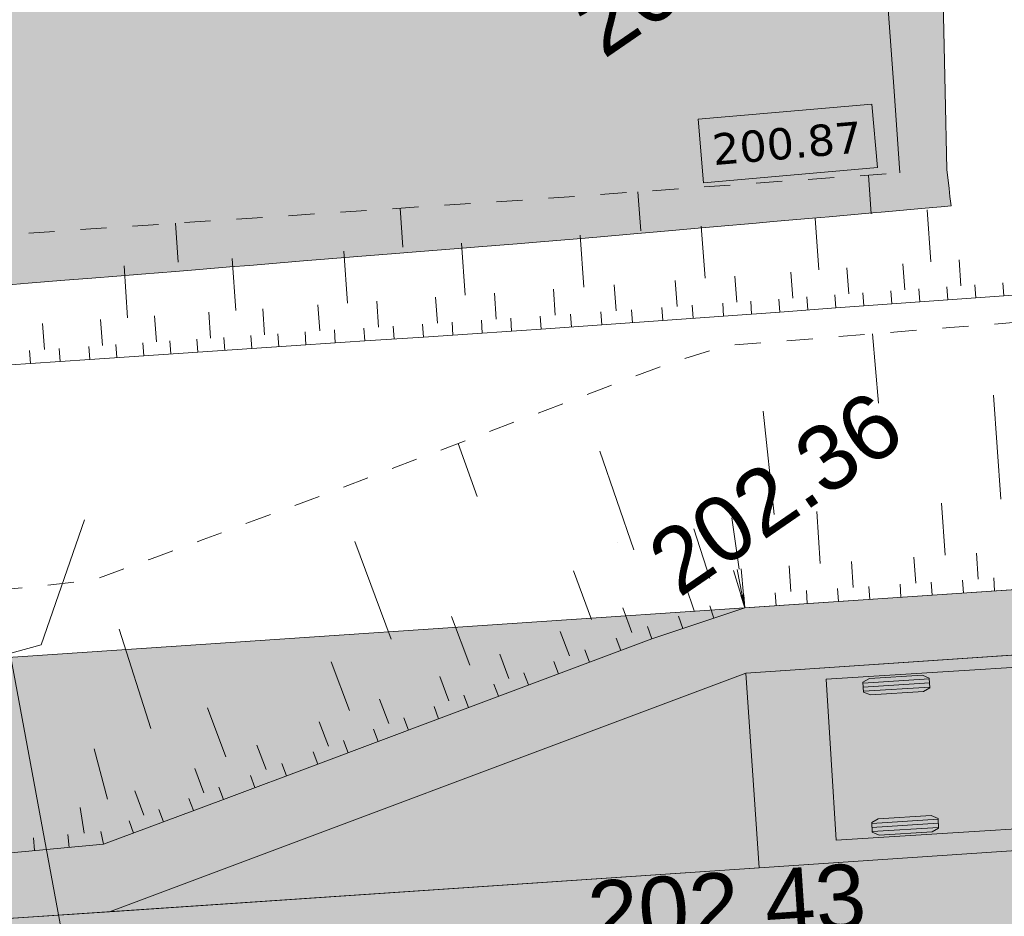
# Model space of a CAD drawing. Header units: millimetres. Extents: x -446952 to 537903, y -185749 to 168493.
# Tile 112 of 155: x 178709 to 193830, y 111614 to 125389. Entities that reach past the tile are written whole.
import ezdxf
from ezdxf.xclip import XClip

# ---------------------------------------------------------------- set-up
doc = ezdxf.new("R2010")
doc.units = ezdxf.units.MM
doc.header["$MEASUREMENT"] = 0
doc.header["$XCLIPFRAME"] = 0
for name, pattern in [('AXES', [101600, 63500, -12700, 12700, -12700]), ('Grille', [800, 400, -400]), ('Wipeout_Contour', [1000, 0, -1000])]:
    doc.linetypes.add(name, pattern=pattern)
for name, color, linetype in [('02 AF-17-0322 ZAE POMME- CHANTIER-2018-09-26_2_-1-PAP-SURFACES-VOIRIE', 7, 'Continuous'), ('02 AF-17-0322 ZAE POMME- CHANTIER-2018-09-26_2_0000-VALORIS-NOUE DERIV BASSIN', 7, 'Continuous'), ('02 AF-17-0322 ZAE POMME- CHANTIER-2018-09-26_2_0000-VALORIS-NOUE DERIV BASSIN EAU MAX RETENTION', 7, 'Continuous'), ('02 AF-17-0322 ZAE POMME- CHANTIER-2018-09-26_2_0000-VALORIS-NOUE DERIV BASSIN TEXTE ET COTES', 7, 'Continuous'), ('02 AF-17-0322 ZAE POMME- CHANTIER-2018-09-26_2_01-PAP VEHICULES', 7, 'Continuous'), ('02 AF-17-0322 ZAE POMME- CHANTIER-2018-09-26_2_01-PAP- BORDURE CAN CS1 ET PANNEAU SIGNAL', 7, 'Continuous'), ('02 AF-17-0322 ZAE POMME- CHANTIER-2018-09-26_2_01-PAP- NIVELLEMENT', 7, 'Continuous'), ('02 AF-17-0322 ZAE POMME- CHANTIER-2018-09-26_2_01-PAP- REVET EV', 7, 'Continuous'), ('02 AF-17-0322 ZAE POMME- CHANTIER-2018-09-26_2_01-PAP- REVET PK PL', 7, 'Continuous'), ('02 AF-17-0322 ZAE POMME- CHANTIER-2018-09-26_2_01-PAP- REVET VOIE', 7, 'Continuous'), ('02 AF-17-0322 ZAE POMME- CHANTIER-2018-09-26_2_01-PAP-FILAIRE VOIE', 7, 'Continuous'), ('02 AF-17-0322 ZAE POMME- CHANTIER-2018-09-26_2_02-PAP-EP PROJET', 7, 'Continuous'), ('02 AF-17-0322 ZAE POMME- CHANTIER-2018-09-26_2_02-PAP-EP TEXTE POUR 2000°', 7, 'Continuous'), ('02 AF-17-0322 ZAE POMME- CHANTIER-2018-09-26_2_2D - Dessins placés - Géomètre.2D', 7, 'Continuous'), ('02 AF-17-0322 ZAE POMME- CHANTIER-2018-09-26_2_X-PTS TOPO-TEXTE TOPOALT', 7, 'Continuous'), ('02 AF-17-0322 ZAE POMME- CHANTIER-2018-09-26_2_X-PTS TOPO-TOPOPOINT', 7, 'Continuous'), ('02 AF-17-0322 ZAE POMME- CHANTIER-2018-09-26_2_ZZ- PAP ALT PTS PROJET', 7, 'Continuous'), ('2D - Dessins placés - Géomètre.2D', 7, 'Continuous')]:
    doc.layers.add(name, color=color, linetype=linetype)
doc.styles.add('STYLE_GENERE_3', font='verdana.ttf')
doc.styles.add('STYLE_GENERE_4', font='txt')

# ---------------------------------------------------------------- blocks, each defined once
blk = doc.blocks.new('Dessin_1_2', base_point=(-56559339, -2771872408))
at = {"color": 254, "linetype": 'Wipeout_Contour', "lineweight": 0, "ltscale": 2094265.569888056}
blk.add_wipeout([(-446952, -185749), (537903, -185749), (537903, 168493), (-446952, 168064)], dxfattribs=at).dxf.layer = '02 AF-17-0322 ZAE POMME- CHANTIER-2018-09-26_2_2D - Dessins placés - Géomètre.2D'
at = {"layer": '02 AF-17-0322 ZAE POMME- CHANTIER-2018-09-26_2_0000-VALORIS-NOUE DERIV BASSIN EAU MAX RETENTION', "linetype": 'Continuous', "lineweight": 15}
blk.add_hatch(color=255, dxfattribs=at).paths.add_polyline_path([(108040, 115534), (119099, 116452), (119148, 116458), (119261, 116482), (133332, 117600), (133593, 117621), (134313, 117677), (134580, 117698), (135293, 117754), (135565, 117775), (136271, 117830), (136549, 117853), (137248, 117908), (137557, 117934), (138302, 117996), (138620, 118022), (139356, 118084), (139684, 118111), (140411, 118172), (140748, 118200), (141467, 118260), (141812, 118289), (142522, 118348), (142877, 118378), (143578, 118436), (152283, 119243), (152508, 119252), (152721, 119257), (153693, 119287), (168954, 120531), (169350, 120568), (169653, 120598), (183067, 121682), (183646, 121728), (183963, 121754), (184547, 121801), (184859, 121826), (185448, 121873), (185754, 121897), (186348, 121945), (186648, 121969), (187268, 122023), (187572, 122050), (188198, 122105), (188497, 122131), (189128, 122186), (189420, 122211), (193012, 122527), (192948, 123090), (192858, 127094), (192855, 127177), (192851, 127192), (192847, 127249), (192630, 127234), (192518, 127227), (192006, 127191), (191772, 127175), (191657, 127168), (190914, 127117), (190796, 127110), (190056, 127059), (189935, 127052), (189197, 127001), (189074, 126993), (188313, 126941), (188184, 126933), (187427, 126881), (187294, 126873), (186540, 126821), (186404, 126813), (185670, 126795), (185533, 126792), (184803, 126774), (184663, 126772), (183936, 126754), (183793, 126751), (183069, 126733), (182923, 126730), (182235, 126713), (182092, 126711), (181407, 126694), (181261, 126691), (180579, 126674), (180430, 126672), (179751, 126655), (179600, 126652), (178858, 126634), (178689, 126631), (177950, 126613), (177778, 126610), (177043, 126591), (176867, 126589), (176136, 126570), (175956, 126567), (175228, 126549), (175045, 126546), (174321, 126528), (174134, 126525), (173414, 126508), (173223, 126504), (172489, 126486), (172289, 126483), (171559, 126465), (171355, 126462), (170629, 126444), (170421, 126441), (169700, 126423), (169487, 126419), (168838, 126386), (168634, 126374), (167902, 126337), (167679, 126323), (166948, 126286), (166724, 126272), (165993, 126235), (165768, 126221), (165039, 126184), (164813, 126170), (164085, 126133), (163858, 126119), (163131, 126082), (162902, 126068), (162176, 126031), (161947, 126017), (161222, 125980), (160992, 125966), (160268, 125929), (160036, 125915), (159314, 125878), (159081, 125864), (158359, 125827), (158126, 125813), (157405, 125776), (157170, 125762), (156451, 125725), (156215, 125711), (155496, 125674), (155260, 125660), (154542, 125623), (154304, 125609), (153587, 125572), (153349, 125558), (152622, 125520), (152379, 125506), (151819, 125467), (151615, 125452), (150893, 125377), (150649, 125353), (149930, 125278), (149683, 125253), (148968, 125179), (148716, 125154), (148005, 125079), (147750, 125054), (147043, 124980), (146784, 124954), (146080, 124881), (145818, 124855), (145117, 124782), (144852, 124755), (144155, 124683), (143885, 124656), (143192, 124584), (142919, 124557), (142201, 124482), (141915, 124453), (141200, 124379), (140910, 124350), (140199, 124276), (139905, 124247), (139199, 124173), (138901, 124144), (138199, 124071), (137896, 124040), (137198, 123968), (136892, 123937), (136264, 123933), (135985, 123930), (135358, 123925), (135078, 123922), (134453, 123917), (134171, 123914), (133548, 123910), (133265, 123906), (132624, 123902), (132326, 123898), (131686, 123894), (131387, 123890), (130749, 123885), (130449, 123882), (129812, 123877), (129510, 123874), (128874, 123869), (128571, 123865), (127937, 123861), (127632, 123857), (126999, 123853), (126694, 123849), (126062, 123844), (125755, 123841), (125125, 123836), (124816, 123833), (124187, 123828), (123877, 123824), (123250, 123820), (122939, 123816), (122312, 123812), (122000, 123808), (121375, 123803), (121061, 123799), (120437, 123795), (120122, 123791), (119500, 123787), (119184, 123783), (118756, 123780), (118510, 123776), (117854, 123725), (117517, 123700), (116864, 123650), (116524, 123624), (115875, 123574), (115531, 123549), (114885, 123499), (114538, 123473), (113896, 123423), (113545, 123397), (112935, 123350), (112596, 123325), (111989, 123278), (111647, 123253), (111044, 123206), (110699, 123180), (110099, 123134), (109750, 123108), (109153, 123062), (108802, 123036), (108208, 122990), (107853, 122964), (107263, 122918), (107241, 122917), (107292, 122493), (107295, 122467), (107295, 122467), (107295, 122467), (107295, 122467), (107295, 122466), (107295, 122464), (107964, 117362)])
blk.add_hatch(color=255, dxfattribs=at).paths.add_polyline_path([(108040, 115534), (119099, 116452), (119148, 116458), (119261, 116482), (133332, 117600), (133593, 117621), (134313, 117677), (134580, 117698), (135293, 117754), (135565, 117775), (136271, 117830), (136549, 117853), (137248, 117908), (137557, 117934), (138302, 117996), (138620, 118022), (139356, 118084), (139684, 118111), (140411, 118172), (140748, 118200), (141467, 118260), (141812, 118289), (142522, 118348), (142877, 118378), (143578, 118436), (152283, 119243), (152508, 119252), (152721, 119257), (153693, 119287), (168954, 120531), (169350, 120568), (169653, 120598), (183067, 121682), (183646, 121728), (183963, 121754), (184547, 121801), (184859, 121826), (185448, 121873), (185754, 121897), (186348, 121945), (186648, 121969), (187268, 122023), (187572, 122050), (188198, 122105), (188497, 122131), (189128, 122186), (189420, 122211), (193012, 122527), (192948, 123090), (192858, 127094), (192855, 127177), (192851, 127192), (192847, 127249), (192630, 127234), (192518, 127227), (192006, 127191), (191772, 127175), (191657, 127168), (190914, 127117), (190796, 127110), (190056, 127059), (189935, 127052), (189197, 127001), (189074, 126993), (188313, 126941), (188184, 126933), (187427, 126881), (187294, 126873), (186540, 126821), (186404, 126813), (185670, 126795), (185533, 126792), (184803, 126774), (184663, 126772), (183936, 126754), (183793, 126751), (183069, 126733), (182923, 126730), (182235, 126713), (182092, 126711), (181407, 126694), (181261, 126691), (180579, 126674), (180430, 126672), (179751, 126655), (179600, 126652), (178858, 126634), (178689, 126631), (177950, 126613), (177778, 126610), (177043, 126591), (176867, 126589), (176136, 126570), (175956, 126567), (175228, 126549), (175045, 126546), (174321, 126528), (174134, 126525), (173414, 126508), (173223, 126504), (172489, 126486), (172289, 126483), (171559, 126465), (171355, 126462), (170629, 126444), (170421, 126441), (169700, 126423), (169487, 126419), (168838, 126386), (168634, 126374), (167902, 126337), (167679, 126323), (166948, 126286), (166724, 126272), (165993, 126235), (165768, 126221), (165039, 126184), (164813, 126170), (164085, 126133), (163858, 126119), (163131, 126082), (162902, 126068), (162176, 126031), (161947, 126017), (161222, 125980), (160992, 125966), (160268, 125929), (160036, 125915), (159314, 125878), (159081, 125864), (158359, 125827), (158126, 125813), (157405, 125776), (157170, 125762), (156451, 125725), (156215, 125711), (155496, 125674), (155260, 125660), (154542, 125623), (154304, 125609), (153587, 125572), (153349, 125558), (152622, 125520), (152379, 125506), (151819, 125467), (151615, 125452), (150893, 125377), (150649, 125353), (149930, 125278), (149683, 125253), (148968, 125179), (148716, 125154), (148005, 125079), (147750, 125054), (147043, 124980), (146784, 124954), (146080, 124881), (145818, 124855), (145117, 124782), (144852, 124755), (144155, 124683), (143885, 124656), (143192, 124584), (142919, 124557), (142201, 124482), (141915, 124453), (141200, 124379), (140910, 124350), (140199, 124276), (139905, 124247), (139199, 124173), (138901, 124144), (138199, 124071), (137896, 124040), (137198, 123968), (136892, 123937), (136264, 123933), (135985, 123930), (135358, 123925), (135078, 123922), (134453, 123917), (134171, 123914), (133548, 123910), (133265, 123906), (132624, 123902), (132326, 123898), (131686, 123894), (131387, 123890), (130749, 123885), (130449, 123882), (129812, 123877), (129510, 123874), (128874, 123869), (128571, 123865), (127937, 123861), (127632, 123857), (126999, 123853), (126694, 123849), (126062, 123844), (125755, 123841), (125125, 123836), (124816, 123833), (124187, 123828), (123877, 123824), (123250, 123820), (122939, 123816), (122312, 123812), (122000, 123808), (121375, 123803), (121061, 123799), (120437, 123795), (120122, 123791), (119500, 123787), (119184, 123783), (118756, 123780), (118510, 123776), (117854, 123725), (117517, 123700), (116864, 123650), (116524, 123624), (115875, 123574), (115531, 123549), (114885, 123499), (114538, 123473), (113896, 123423), (113545, 123397), (112935, 123350), (112596, 123325), (111989, 123278), (111647, 123253), (111044, 123206), (110699, 123180), (110099, 123134), (109750, 123108), (109153, 123062), (108802, 123036), (108208, 122990), (107853, 122964), (107263, 122918), (107241, 122917), (107292, 122493), (107295, 122467), (107295, 122467), (107295, 122467), (107295, 122467), (107295, 122466), (107295, 122464), (107964, 117362)])
at = {"layer": '02 AF-17-0322 ZAE POMME- CHANTIER-2018-09-26_2_0000-VALORIS-NOUE DERIV BASSIN TEXTE ET COTES', "linetype": 'Continuous', "lineweight": 15}
blk.add_hatch(color=7, dxfattribs=at).paths.add_polyline_path([(192262, 123215, 1), (191998, 123034, 1)])
at = {"layer": '02 AF-17-0322 ZAE POMME- CHANTIER-2018-09-26_2_01-PAP- REVET EV', "linetype": 'Continuous', "lineweight": 15, "true_color": 0xa2a233}
blk.add_hatch(color=55, dxfattribs=at).paths.add_polyline_path([(-63170, 80280), (-63242, 77481), (-41873, 76928, 0.060082), (-29238, 78120), (36796, 92482, 0.04246), (45383, 95129), (63118, 102292, -0.079278), (72332, 104408), (88296, 105486), (98071, 109153), (133989, 111579), (144168, 109260), (180087, 111685), (189862, 115352), (225780, 117778), (235959, 115459), (249828, 116396, 0.02499), (256128, 117139), (293331, 123425, -0.50605), (328592, 88023), (332309, 87422), (340488, 135449), (255462, 121083, -0.02499), (249559, 120387), (66650, 108033), (34400, 95007), (-13410, 84428), (-35779, 79893)])
at = {"layer": '02 AF-17-0322 ZAE POMME- CHANTIER-2018-09-26_2_01-PAP- REVET PK PL', "linetype": 'Continuous', "lineweight": 15, "true_color": 0x3dad99}
blk.add_hatch(color=135, dxfattribs=at).paths.add_polyline_path([(189862, 115352), (180087, 111685), (235959, 115459), (225780, 117778)])
at = {"layer": '02 AF-17-0322 ZAE POMME- CHANTIER-2018-09-26_2_01-PAP- REVET VOIE', "linetype": 'Continuous', "lineweight": 15, "true_color": 0xe8e8e8}
blk.add_hatch(color=254, dxfattribs=at).paths.add_polyline_path([(-127964, -74078, -0.246824), (-143938, -79120), (-101676, -86792, -0.418387), (-116091, -65592), (-93615, 47980, -0.343506), (-67600, 70507, -0.019452), (-65423, 70535), (-42054, 69930, 0.060082), (-27750, 71280), (38284, 85642, 0.04246), (48004, 88638), (65740, 95802, -0.079278), (72804, 97424), (250300, 109412, 0.02499), (257294, 110237), (294497, 116522, -0.504374), (321675, 89094), (299201, -56028), (285971, -134819, -0.40927), (265363, -149699), (307127, -157458, -0.40792), (292737, -136794), (306112, -57143), (328592, 88023, 0.50605), (293331, 123425), (256128, 117139, -0.02499), (249828, 116396), (72332, 104408, 0.079278), (63118, 102292), (45383, 95129, -0.04246), (36796, 92482), (-29238, 78120, -0.060082), (-41873, 76928), (-65241, 77533, 0.058037), (-73306, 76804, 0.30098), (-100482, 49339), (-123090, -64900, -0.147477)])
at = {"layer": '02 AF-17-0322 ZAE POMME- CHANTIER-2018-09-26_2_-1-PAP-SURFACES-VOIRIE', "color": 7, "linetype": 'Continuous', "lineweight": 15, "flags": 128}
blk.add_lwpolyline([(306112, -57143), (328592, 88023, 0.50605), (293331, 123425), (256128, 117139, -0.02499), (249828, 116396), (235959, 115459), (225982, 114785), (208023, 113572), (190064, 112359), (180087, 111685), (144168, 109260), (134191, 108586), (116232, 107373), (98273, 106160), (88296, 105486), (72332, 104408, 0.079278)], format="xyb", dxfattribs=at)
at = {"layer": '02 AF-17-0322 ZAE POMME- CHANTIER-2018-09-26_2_0000-VALORIS-NOUE DERIV BASSIN', "color": 7, "linetype": 'Continuous', "lineweight": 15}
for p, q in [((191786, 122404), (191743, 123002)), ((188246, 122147), (188203, 122746)), ((184591, 121895), (184552, 122492)), ((190983, 121544), (190925, 122341)), ((192704, 121668), (192647, 122466)), ((181143, 121664), (181103, 122261)), ((189234, 121417), (189176, 122215)), ((187374, 121282), (187317, 122080)), ((185548, 121157), (185494, 121955)), ((183742, 121036), (183689, 121834)), ((180367, 120810), (180313, 121609)), ((182027, 120922), (181973, 121720)), ((191442, 121176), (191413, 121575)), ((192303, 121238), (192274, 121637)), ((193164, 121300), (193135, 121699)), ((189721, 121051), (189692, 121450)), ((190582, 121113), (190553, 121512)), ((187870, 120917), (187841, 121316)), ((188805, 120985), (188776, 121384)), ((192963, 121085), (192949, 121285)), ((193393, 121117), (193379, 121316)), ((193824, 121148), (193809, 121347)), ((185123, 120727), (185096, 121127)), ((186026, 120788), (185999, 121187)), ((186935, 120850), (186907, 121249)), ((190811, 120930), (190797, 121129)), ((191242, 120961), (191227, 121160)), ((191672, 120992), (191657, 121191)), ((192102, 121023), (192088, 121223)), ((192533, 121054), (192518, 121254)), ((183317, 120607), (183290, 121006)), ((184220, 120667), (184193, 121066)), ((188585, 120768), (188571, 120968)), ((189053, 120802), (189038, 121002)), ((189520, 120836), (189506, 121035)), ((189950, 120867), (189936, 121067)), ((190381, 120898), (190366, 121098)), ((180809, 120439), (180782, 120838)), ((181638, 120495), (181612, 120894)), ((182468, 120550), (182442, 120949)), ((186716, 120633), (186702, 120833)), ((187183, 120667), (187169, 120866)), ((187650, 120701), (187636, 120900)), ((188118, 120734), (188103, 120934)), ((179089, 120324), (179062, 120723)), ((179979, 120384), (179952, 120783)), ((184459, 120483), (184446, 120682)), ((184911, 120513), (184897, 120712)), ((185362, 120543), (185349, 120742)), ((185813, 120573), (185800, 120773)), ((186264, 120603), (186251, 120803)), ((182274, 120337), (182261, 120536)), ((182689, 120365), (182676, 120564)), ((183104, 120392), (183091, 120592)), ((183556, 120423), (183543, 120622)), ((184008, 120453), (183994, 120652)), ((191897, 119497), (191805, 120563)), ((179785, 120170), (179771, 120370)), ((180200, 120198), (180186, 120397)), ((180615, 120226), (180601, 120425)), ((181029, 120254), (181016, 120453)), ((181444, 120281), (181431, 120481)), ((181859, 120309), (181846, 120509)), ((178875, 120109), (178861, 120309)), ((179330, 120140), (179316, 120339)), ((193774, 118022), (193666, 119619)), ((190297, 117785), (190129, 119376)), ((185736, 118065), (185443, 118879)), ((188138, 117246), (187618, 118759)), ((192921, 117163), (192867, 117961)), ((191003, 117033), (190949, 117831)), ((189759, 116947), (189645, 117738)), ((189306, 116806), (189063, 117569)), ((184416, 115873), (183854, 117371)), ((193428, 116796), (193401, 117195)), ((191510, 116667), (191483, 117066)), ((192469, 116731), (192442, 117130)), ((187492, 116172), (187214, 116923)), ((189787, 116545), (189670, 116928)), ((189806, 116550), (189729, 116942)), ((189826, 116553), (189789, 116951)), ((190551, 116602), (190524, 117001)), ((192722, 116548), (192709, 116748)), ((193202, 116580), (193188, 116780)), ((193681, 116613), (193668, 116812)), ((189067, 116306), (188941, 116685)), ((190324, 116386), (190311, 116586)), ((190804, 116418), (190790, 116618)), ((191283, 116451), (191270, 116650)), ((191763, 116483), (191750, 116683)), ((192243, 116516), (192229, 116715)), ((189845, 116354), (189782, 116543)), ((189845, 116354), (189791, 116546)), ((189845, 116354), (189801, 116549)), ((189845, 116354), (189811, 116551)), ((189845, 116354), (189821, 116552)), ((189845, 116354), (189831, 116553)), ((188109, 115977), (187972, 116352)), ((189369, 116195), (189306, 116385)), ((185622, 115471), (185341, 116220)), ((188893, 116037), (188829, 116227)), ((180724, 114501), (180238, 116026)), ((187152, 115617), (187011, 115992)), ((188416, 115878), (188350, 116067)), ((187939, 115699), (187868, 115886)), ((187461, 115520), (187390, 115707)), ((183773, 114777), (183492, 115526)), ((186222, 115269), (186082, 115643)), ((186983, 115341), (186913, 115528)), ((185302, 114924), (185162, 115298)), ((186523, 115168), (186452, 115355)), ((186063, 114995), (185992, 115183)), ((184377, 114577), (184236, 114951)), ((185602, 114823), (185532, 115010)), ((181876, 114065), (181595, 114815)), ((185142, 114650), (185072, 114837)), ((184679, 114476), (184608, 114663)), ((183450, 114229), (183309, 114603)), ((184215, 114302), (184145, 114490)), ((183752, 114128), (183681, 114316)), ((180058, 113414), (179853, 114188)), ((182493, 113870), (182353, 114245)), ((183288, 113954), (183218, 114142)), ((181539, 113512), (181398, 113886)), ((182805, 113773), (182735, 113961)), ((182322, 113592), (182252, 113779)), ((181839, 113411), (181769, 113598)), ((180618, 113166), (180477, 113541)), ((181379, 113238), (181309, 113426)), ((179701, 112893), (179638, 113288)), ((180918, 113066), (180848, 113253)), ((180458, 112893), (180388, 113080)), ((178938, 112623), (178920, 112822)), ((179468, 112672), (179450, 112871)), ((179997, 112720), (179953, 112915))]:
    blk.add_line(p, q, dxfattribs=at)
at = {"layer": '02 AF-17-0322 ZAE POMME- CHANTIER-2018-09-26_2_0000-VALORIS-NOUE DERIV BASSIN', "color": 7, "linetype": 'Grille', "lineweight": 15, "flags": 128}
blk.add_lwpolyline([(369744, 142570), (353326, 140998), (349053, 139887), (348101, 139640), (347149, 139393), (346198, 139145), (345246, 138898), (344294, 138651), (343342, 138403), (342390, 138156), (341438, 137908), (340486, 137661), (339534, 137414), (338734, 137234), (338018, 137082), (337553, 137014), (337132, 136958), (336529, 136842), (335810, 136690), (335093, 136589), (334376, 136488), (333659, 136388), (332703, 136184), (331746, 135981), (330790, 135778), (329834, 135575), (328899, 135161), (327965, 134747), (327031, 134334), (326096, 133920), (325162, 133507), (324228, 133093), (323306, 132681), (322360, 132488), (321414, 132294), (320468, 132101), (319522, 131907), (318649, 131759), (317776, 131611), (316903, 131463), (316030, 131314), (315157, 131166), (314284, 131018), (313485, 130862), (312685, 130707), (311885, 130551), (311086, 130396), (310286, 130240), (309588, 130105), (308890, 129969), (308192, 129833), (307185, 129707), (306178, 129581), (305171, 129455), (304164, 129329), (303284, 129219), (302404, 129109), (301524, 128998), (300644, 128888), (299765, 128777), (298885, 128667), (298202, 128707), (297527, 128692), (296852, 128676), (295985, 128635), (295121, 128580), (294259, 128513), (293590, 128416), (292921, 128318), (292252, 128221), (291586, 128107), (290921, 127985), (290256, 127864), (289482, 127726), (288708, 127589), (288542, 127554), (287638, 127386), (286735, 127218), (285831, 127050), (284927, 126882), (284024, 126714), (283120, 126547), (282923, 126510), (281956, 126330), (280988, 126151), (280021, 125971), (279053, 125791), (278085, 125612), (277118, 125432), (276150, 125252), (275183, 125073), (274332, 124915), (273481, 124757), (272630, 124598), (271779, 124440), (270928, 124282), (270077, 124124), (269959, 124077), (268986, 123898), (268012, 123719), (267039, 123540), (266065, 123361), (265092, 123182), (264118, 123002), (263145, 122823), (262171, 122644), (261198, 122465), (260224, 122286), (259250, 122107), (258277, 121928), (256385, 121606), (254133, 121253), (252494, 121030), (251615, 120931), (250736, 120869), (249856, 120807), (248878, 120772), (247899, 120741), (246921, 120709), (245935, 120677), (244949, 120645), (243964, 120614), (242978, 120582), (241992, 120550), (241006, 120518), (240020, 120486), (239035, 120454), (238049, 120423), (237459, 120411), (236665, 120384), (235870, 120357), (235102, 120545), (234334, 120733), (233566, 120922), (232587, 121161), (231609, 121400), (230631, 121639), (229653, 121878), (228768, 122095), (227884, 122311), (227000, 122527), (226141, 122748), (225286, 122852), (224437, 122821), (223588, 122790), (222739, 122758), (221891, 122727), (221043, 122698), (220196, 122669), (219349, 122640), (218747, 122629), (218029, 122607), (217310, 122585), (216592, 122563), (215639, 122486), (214686, 122409), (213733, 122332), (213024, 122275), (212316, 122217), (211607, 122160), (210611, 122079), (209614, 121999), (208617, 121918), (207620, 121838), (206623, 121757), (205728, 121685), (204832, 121613), (203937, 121541), (203041, 121469), (202146, 121397), (201250, 121325), (200412, 121256), (199457, 121179), (198501, 121102), (197546, 121025), (196590, 120948), (195635, 120871), (194844, 120807), (194645, 120791), (193854, 120728), (192994, 120658), (192134, 120589), (191273, 120520), (190413, 120450), (189553, 120381), (188629, 120091), (187706, 119739), (186779, 119386), (185882, 119045), (184982, 118703), (184079, 118359), (183172, 118014), (182349, 117709), (181527, 117403), (180704, 117098), (179881, 116792), (178973, 116679), (178063, 116604), (177154, 116528), (176244, 116453), (175335, 116378), (174426, 116303), (173516, 116228), (172584, 116151), (171651, 116074), (170719, 115997), (169787, 115920), (169209, 115871), (168255, 115795), (167302, 115718), (166348, 115641), (165394, 115564), (164440, 115487), (163486, 115410), (162532, 115334), (161578, 115257), (160624, 115180), (159670, 115103), (158716, 115026), (157763, 114949), (156809, 114872), (155855, 114796), (154901, 114719), (153947, 114642), (152978, 114567), (152790, 114542), (151821, 114468), (150852, 114393), (149883, 114318), (148914, 114243), (147945, 114169), (146977, 114094), (146008, 114019), (145039, 113944), (144070, 113869), (142951, 114036), (141832, 114264), (140718, 114490), (139610, 114714), (138507, 114937), (137410, 115158), (136386, 115372), (135368, 115584), (134356, 115794), (133351, 115800), (132413, 115724), (131475, 115648), (130537, 115572), (129599, 115496), (128661, 115419), (127723, 115343), (126785, 115267), (125846, 115191), (124908, 115115), (123970, 115038), (123032, 114962), (122094, 114886), (121156, 114810), (120218, 114734), (119280, 114657), (119245, 114647), (118252, 114567), (117259, 114488), (116267, 114408), (115274, 114328), (114281, 114248), (113333, 114172), (112385, 114096), (111436, 114020), (110488, 113944), (109540, 113868), (108592, 113792), (107643, 113716), (106708, 113641), (105772, 113565), (104837, 113490), (103901, 113415), (102965, 113340), (102030, 113265), (101094, 113190), (100895, 113174), (100129, 113112), (99363, 113051), (98597, 112989), (97831, 112928), (96974, 112673), (96123, 112359), (95271, 112045), (94419, 111731), (93604, 111431), (92835, 111150), (92020, 110850), (91205, 110550), (90390, 110249), (89583, 109952), (88776, 109655), (87969, 109357), (86980, 109239), (85988, 109160), (84996, 109080), (84004, 109000), (83012, 108921), (82019, 108841), (81027, 108761), (80035, 108682), (79043, 108602), (78051, 108523), (77059, 108443), (76269, 108379), (75478, 108315), (74631, 108248), (73834, 108184), (73037, 108120), (72241, 108057), (71378, 107982), (70517, 107889), (69659, 107762), (68800, 107635), (68084, 107499), (67370, 107348), (66655, 107197), (65989, 107043), (65323, 106875), (64658, 106707), (63949, 106494), (63241, 106268), (62533, 106042), (61587, 105699), (60641, 105355), (59695, 105011), (59043, 104802), (58438, 104614), (57837, 104426), (57239, 104239), (56646, 104052), (56044, 103872), (55197, 103583), (54258, 103253), (53318, 102923), (52379, 102593), (51440, 102263), (50507, 101917), (49574, 101571), (48641, 101225), (47708, 100879), (46775, 100532), (46022, 100199), (45268, 99865), (44515, 99531), (43848, 99247), (43182, 98966), (42515, 98686), (41842, 98429), (41167, 98181), (40493, 97932), (39691, 97659), (38887, 97401), (38083, 97142), (37436, 96963), (36789, 96789), (36141, 96615), (35192, 96376), (34242, 96141), (33292, 95905), (32316, 95687), (31340, 95470), (30364, 95252), (29388, 95034), (28412, 94816), (27514, 94671), (26617, 94527), (25720, 94382), (24860, 94245), (24058, 94122), (23257, 93998), (22454, 93874), (21681, 93751), (20907, 93627), (20730, 93599), (19956, 93475), (19182, 93351), (18260, 93205), (17285, 93048), (16310, 92891), (15335, 92735), (14361, 92578), (13386, 92421), (12412, 92265), (11438, 92108), (10465, 91951), (9491, 91795), (8518, 91638), (7545, 91482), (6570, 91324), (5595, 91166), (4620, 91008), (3645, 90850), (2671, 90692), (1697, 90534), (722, 90377), (-252, 90219), (-1226, 90061), (-2213, 89901), (-3201, 89741), (-4189, 89581), (-5177, 89421), (-6165, 89261), (-7153, 89101), (-8141, 88941), (-9129, 88781), (-10117, 88621), (-11105, 88461), (-12093, 88301), (-13081, 88141), (-14069, 87981), (-15057, 87821), (-16045, 87661), (-17033, 87501), (-18021, 87341), (-19009, 87181), (-19997, 87021), (-20985, 86861), (-21912, 86697), (-22839, 86532), (-23766, 86367), (-23725, 86409), (-24567, 86275), (-25409, 86140), (-26251, 86005), (-27199, 85815), (-28147, 85625), (-29096, 85435), (-30044, 85244), (-30992, 85054), (-31953, 84796), (-33541, 84448), (-36350, 84050), (-38977, 83804), (-40660, 83720), (-41587, 83638), (-42362, 83628), (-43136, 83624), (-43911, 83620), (-44686, 83616), (-45701, 83612), (-46717, 83609), (-47733, 83605), (-48748, 83602), (-49764, 83598), (-50780, 83595), (-51795, 83591), (-52619, 83586), (-53443, 83582), (-54268, 83577), (-55092, 83572), (-55293, 83572), (-56275, 83568), (-57256, 83564), (-58238, 83560), (-59103, 83979), (-59958, 84629), (-60813, 85278), (-61668, 85928), (-62519, 86153), (-63379, 86140), (-64239, 86126), (-65099, 86113), (-65829, 86095), (-66559, 86078), (-67289, 86060), (-68186, 86031), (-69083, 86002), (-69980, 85974), (-70877, 85945), (-71774, 85916), (-72503, 86038), (-73232, 86159), (-73749, 86283), (-74691, 86292), (-75634, 86299), (-76576, 86283), (-77266, 86262), (-77957, 86228), (-78648, 86178), (-79541, 86146), (-80434, 86115), (-81327, 86084), (-82220, 86053), (-83114, 86021), (-84007, 85990), (-84900, 85959), (-85945, 85907), (-86991, 85855), (-88037, 85802), (-89085, 85744), (-90163, 85207), (-91247, 84667), (-92366, 84078), (-93495, 83486), (-94635, 82890), (-95786, 82291), (-96948, 81688), (-97732, 81292), (-98516, 80895), (-99300, 80498), (-100232, 80655), (-101164, 80811), (-102096, 80968), (-103028, 81125), (-103960, 81281), (-104891, 81438), (-105830, 81526), (-106776, 81545), (-107710, 81559), (-108643, 81573), (-109577, 81587), (-110510, 81601), (-111443, 81615), (-112377, 81629), (-113108, 81645), (-113837, 81661), (-114566, 81676), (-115294, 81691), (-116019, 81707), (-116744, 81723), (-117468, 81738), (-118192, 81754), (-119150, 81772), (-120110, 81790), (-121071, 81808), (-122031, 81826), (-122991, 81845), (-123951, 81863), (-124912, 81881), (-125866, 81898), (-126821, 81916), (-127775, 81933), (-128730, 81950), (-129684, 81967), (-130639, 81984), (-131593, 82002), (-132548, 82019), (-133502, 82036), (-134457, 82053), (-135411, 82070), (-136366, 82088), (-137320, 82105), (-138275, 82122), (-139230, 82139), (-140184, 82157), (-141214, 82174), (-142244, 82191), (-143275, 82209), (-144305, 82226), (-145335, 82244), (-146286, 82260), (-147237, 82277), (-148187, 82294), (-149138, 82310), (-150089, 82327), (-151040, 82344), (-151990, 82360), (-152941, 82377), (-153892, 82394), (-154843, 82410), (-155793, 82427), (-156744, 82443), (-157695, 82460), (-158645, 82477), (-159596, 82493), (-160547, 82510), (-161498, 82527, -0.311801), (-167334, 86272), (-171134, 95525), (-172095, 96951)], format="xyb", dxfattribs=at)
at = {"layer": '02 AF-17-0322 ZAE POMME- CHANTIER-2018-09-26_2_0000-VALORIS-NOUE DERIV BASSIN', "color": 7, "linetype": 'Continuous', "lineweight": 15, "flags": 128}
for points in [[(194161, 116645), (192722, 116548), (191283, 116451), (189845, 116354), (188416, 115878), (186983, 115341), (185142, 114650), (183288, 113954), (181839, 113411), (179997, 112720), (178409, 112574)], [(191939, 127027), (192137, 124290), (192228, 123037)], [(195000, 121233), (194814, 121220), (194615, 121205), (193824, 121148), (192963, 121085), (192102, 121023), (191242, 120961), (190381, 120898), (189520, 120836), (188585, 120768), (187650, 120701), (186716, 120633), (185813, 120573), (184911, 120513), (184008, 120453), (183104, 120392), (182274, 120337), (181444, 120281), (180615, 120226), (179785, 120170), (178875, 120109), (177965, 120048)]]:
    blk.add_lwpolyline(points, dxfattribs=at)
at = {"layer": '02 AF-17-0322 ZAE POMME- CHANTIER-2018-09-26_2_0000-VALORIS-NOUE DERIV BASSIN', "color": 7, "linetype": 'Grille', "lineweight": 15, "flags": 128}
blk.add_lwpolyline([(110201, 117512), (186615, 122631), (192228, 123037)], dxfattribs=at)
at = {"layer": '02 AF-17-0322 ZAE POMME- CHANTIER-2018-09-26_2_0000-VALORIS-NOUE DERIV BASSIN EAU MAX RETENTION', "color": 255, "linetype": 'Continuous', "lineweight": 15, "flags": 128}
blk.add_lwpolyline([(178488, 121312), (178840, 121340), (179403, 121386), (179749, 121414), (180268, 121456), (180579, 121481), (181102, 121523), (181408, 121548), (181937, 121590), (182238, 121615), (182771, 121658), (183067, 121682), (183646, 121728), (183963, 121754), (184547, 121801), (184859, 121826), (185448, 121873), (185754, 121897), (186348, 121945), (186648, 121969), (187268, 122023), (187572, 122050), (188198, 122105), (188497, 122131), (189128, 122186), (189420, 122211), (190017, 122264), (190280, 122287), (190883, 122340), (191140, 122362), (191748, 122416), (192000, 122438), (192614, 122492), (192793, 122508), (192859, 122513), (193012, 122527), (192995, 122675), (192981, 122798), (192948, 123090), (192921, 124285), (192900, 125215), (192858, 127094)], dxfattribs=at)
blk.add_lwpolyline([(178488, 121312), (178840, 121340), (179403, 121386), (179749, 121414), (180268, 121456), (180579, 121481), (181102, 121523), (181408, 121548), (181937, 121590), (182238, 121615), (182771, 121658), (183067, 121682), (183646, 121728), (183963, 121754), (184547, 121801), (184859, 121826), (185448, 121873), (185754, 121897), (186348, 121945), (186648, 121969), (187268, 122023), (187572, 122050), (188198, 122105), (188497, 122131), (189128, 122186), (189420, 122211), (190017, 122264), (190280, 122287), (190883, 122340), (191140, 122362), (191748, 122416), (192000, 122438), (192614, 122492), (192793, 122508), (192859, 122513), (193012, 122527), (192995, 122675), (192981, 122798), (192948, 123090), (192921, 124285), (192900, 125215), (192858, 127094)], dxfattribs=at)
at = {"layer": '02 AF-17-0322 ZAE POMME- CHANTIER-2018-09-26_2_0000-VALORIS-NOUE DERIV BASSIN TEXTE ET COTES', "color": 7, "linetype": 'Continuous', "lineweight": 15, "flags": 128}
blk.add_lwpolyline([(189212, 122885), (189127, 123861), (191797, 124093), (191881, 123116)], close=True, dxfattribs=at)
at = {"layer": '02 AF-17-0322 ZAE POMME- CHANTIER-2018-09-26_2_01-PAP VEHICULES', "color": 8, "linetype": 'Continuous', "lineweight": 15}
for p, q in [((191660, 115198), (192678, 115261)), ((191664, 115135), (192682, 115199)), ((191667, 115073), (192685, 115137)), ((191795, 113042), (192813, 113106)), ((191798, 112979), (192816, 113043)), ((191802, 112917), (192820, 112981))]:
    blk.add_line(p, q, dxfattribs=at)
at = {"layer": '02 AF-17-0322 ZAE POMME- CHANTIER-2018-09-26_2_01-PAP VEHICULES', "color": 7, "linetype": 'Continuous', "lineweight": 15, "flags": 128}
blk.add_lwpolyline([(191172, 114022), (191095, 115260), (196145, 115576), (196222, 114338), (195573, 114298), (196222, 114338), (196300, 113101), (191250, 112785)], close=True, dxfattribs=at)
at = {"layer": '02 AF-17-0322 ZAE POMME- CHANTIER-2018-09-26_2_01-PAP VEHICULES', "color": 8, "linetype": 'Continuous', "lineweight": 15, "flags": 128}
for points in [[(191773, 115017), (191668, 115060), (191659, 115210), (191758, 115266), (192572, 115317), (192677, 115274), (192686, 115124), (192588, 115068)], [(191908, 112861), (191803, 112905), (191794, 113054), (191892, 113111), (192707, 113162), (192812, 113118), (192821, 112968), (192722, 112912)]]:
    blk.add_lwpolyline(points, close=True, dxfattribs=at)
at = {"layer": '02 AF-17-0322 ZAE POMME- CHANTIER-2018-09-26_2_01-PAP- BORDURE CAN CS1 ET PANNEAU SIGNAL', "color": 161, "linetype": 'AXES', "lineweight": 15, "true_color": 0x40a5ff, "flags": 128}
blk.add_lwpolyline([(328592, 88023, 0.511687), (292793, 123334), (256128, 117139, -0.02499), (249828, 116396), (235959, 115459), (225780, 117778), (189862, 115352), (180087, 111685), (144168, 109260), (133989, 111579), (98071, 109153), (88296, 105486), (72332, 104408, 0.079278), (63118, 102292), (45383, 95129, -0.04246), (36796, 92482), (-29238, 78120, -0.060082), (-41873, 76928), (-65241, 77533, 0.365399), (-100482, 49339), (-123090, -64900, -0.409989), (-143986, -79111), (-146048, -78734)], format="xyb", dxfattribs=at)
at = {"layer": '02 AF-17-0322 ZAE POMME- CHANTIER-2018-09-26_2_01-PAP- NIVELLEMENT', "color": 7, "linetype": 'Continuous', "lineweight": 15}
blk.add_line((187223, 112167), (187223, 112167), dxfattribs=at)
at = {"layer": '02 AF-17-0322 ZAE POMME- CHANTIER-2018-09-26_2_01-PAP-FILAIRE VOIE', "color": 7, "linetype": 'Continuous', "lineweight": 15}
blk.add_line((180087, 111685), (189862, 115352), dxfattribs=at)
at = {"layer": '02 AF-17-0322 ZAE POMME- CHANTIER-2018-09-26_2_01-PAP-FILAIRE VOIE', "color": 7, "linetype": 'Continuous', "lineweight": 15, "flags": 128}
for points in [[(34400, 95007), (66650, 108033), (249559, 120387, 0.02499), (255462, 121083), (340488, 135449), (334913, 102715), (331142, 80568), (316405, -13756), (310076, -57695), (294903, -148053)], [(-123090, -64900), (-100482, 49339, -0.365399), (-65241, 77533), (-41873, 76928, 0.060082), (-29238, 78120), (36796, 92482, 0.04246), (45383, 95129), (63118, 102292, -0.079278), (72332, 104408), (249828, 116396, 0.02499), (256128, 117139), (292793, 123334, -0.511687), (328592, 88023), (306112, -57143), (292737, -136794, 0.410378), (307276, -157485), (328925, -161413)]]:
    blk.add_lwpolyline(points, format="xyb", dxfattribs=at)
for points in [[(189862, 115352), (225780, 117778)], [(190064, 112359), (189862, 115352)]]:
    blk.add_lwpolyline(points, dxfattribs=at)
at = {"layer": '02 AF-17-0322 ZAE POMME- CHANTIER-2018-09-26_2_02-PAP-EP PROJET', "color": 30, "linetype": 'Continuous', "lineweight": 15, "true_color": 0xff6600, "flags": 128}
blk.add_lwpolyline([(176531, 116981), (177861, 115463), (179041, 115786), (179706, 117706)], dxfattribs=at)
at = {"layer": '02 AF-17-0322 ZAE POMME- CHANTIER-2018-09-26_2_02-PAP-EP PROJET', "color": 30, "linetype": 'AXES', "lineweight": 15, "true_color": 0xff6600, "flags": 128}
blk.add_lwpolyline([(181467, 99942), (178545, 115760)], dxfattribs=at)
at = {"layer": '02 AF-17-0322 ZAE POMME- CHANTIER-2018-09-26_2_X-PTS TOPO-TOPOPOINT', "color": 14, "linetype": 'Continuous', "lineweight": 15, "true_color": 0xa80f02}
blk.add_line((187888, 117363), (187888, 117363), dxfattribs=at)
at = {"layer": '02 AF-17-0322 ZAE POMME- CHANTIER-2018-09-26_2_0000-VALORIS-NOUE DERIV BASSIN TEXTE ET COTES', "color": 7, "linetype": 'Continuous', "lineweight": 15, "insert": (189346, 123388), "char_height": 480, "attachment_point": 4, "rotation": 4.9574, "style": 'STYLE_GENERE_3'}
blk.add_mtext('\\A1;{\\pql;\\fVerdana|b0|i0|c0|p38;200.87}', dxfattribs=at)
at = {"layer": '02 AF-17-0322 ZAE POMME- CHANTIER-2018-09-26_2_02-PAP-EP TEXTE POUR 2000°', "color": 30, "linetype": 'Continuous', "lineweight": 15, "true_color": 0xff6600, "insert": (178400, 99210), "char_height": 1500, "attachment_point": 1, "rotation": 99.2003, "style": 'STYLE_GENERE_4'}
blk.add_mtext('\\A1;{\\pql;\\fArial|b0|i0|c0|p38;Ø300 - 0.5% ==>}', dxfattribs=at)
at = {"layer": '02 AF-17-0322 ZAE POMME- CHANTIER-2018-09-26_2_X-PTS TOPO-TEXTE TOPOALT', "color": 14, "linetype": 'Continuous', "lineweight": 15, "true_color": 0xa80f02, "char_height": 1000, "attachment_point": 1, "rotation": 34.5271, "style": 'STYLE_GENERE_4'}
for s, insert in [('\\A1;{\\pql;\\fArial|b0|i0|c0|p38;202.27}', (187112, 125599)), ('\\A1;{\\pql;\\fArial|b0|i0|c0|p38;202.36}', (188270, 117322))]:
    blk.add_mtext(s, dxfattribs=dict(at, insert=insert))
at = {"layer": '02 AF-17-0322 ZAE POMME- CHANTIER-2018-09-26_2_ZZ- PAP ALT PTS PROJET', "color": 7, "linetype": 'Continuous', "lineweight": 15, "insert": (187402, 112144), "char_height": 1000, "attachment_point": 1, "rotation": 3.8639, "style": 'STYLE_GENERE_4'}
blk.add_mtext('\\A1;{\\pql;\\fArial|b0|i0|c0|p38;202.43}', dxfattribs=at)

msp = doc.modelspace()

# ---------------------------------------------------------------- block references
at = {"layer": '2D - Dessins placés - Géomètre.2D', "color": 7, "linetype": 'Continuous', "lineweight": 40}
ref = msp.add_blockref('Dessin_1_2', (-56559339, -2771872408), dxfattribs=at)
XClip(ref).set_block_clipping_path([(-446952.2139278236, -185748.9586169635), (537903.0822630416, -185748.9586169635), (537903.0822630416, 168492.6257651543), (-446952.2139278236, 168063.6339895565)])

doc.saveas('drawing.dxf')
